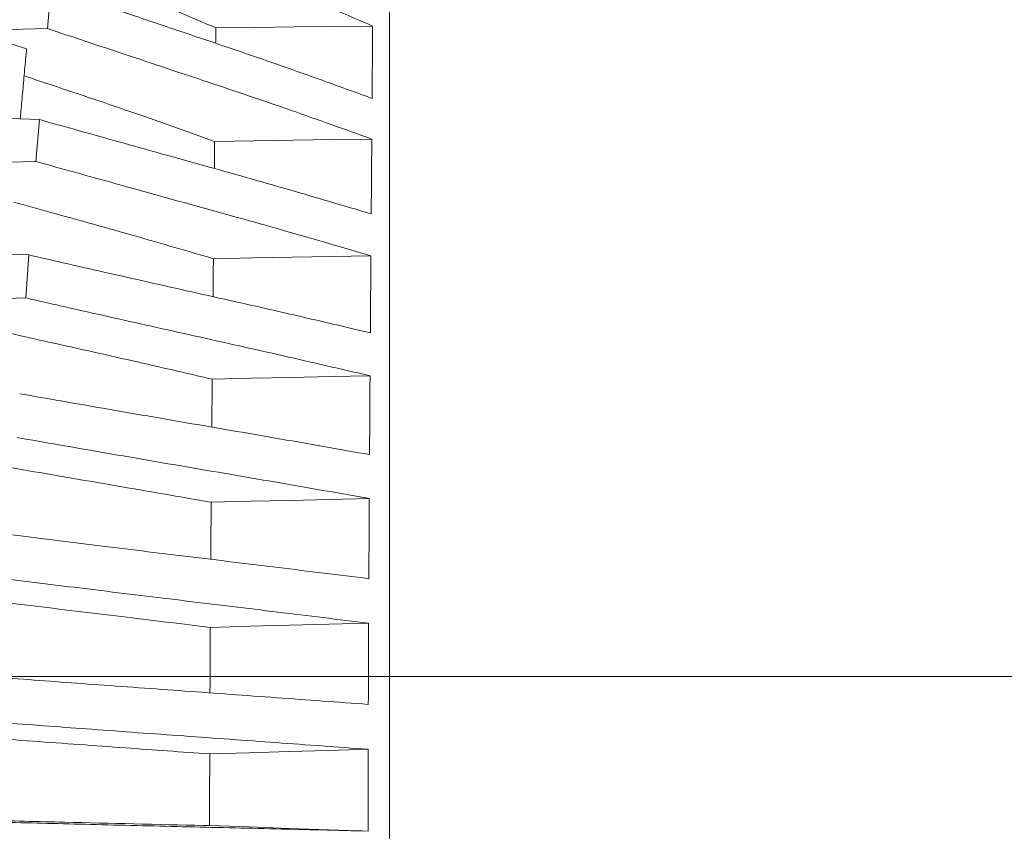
# Model space of a CAD drawing. Header units: millimetres. Extents: x 0 to 1118, y 0 to 864.
# Tile 157 of 256: x 410 to 426, y 449 to 463. Entities that reach past the tile are written whole.
import ezdxf

# ---------------------------------------------------------------- set-up
doc = ezdxf.new("R2010")
doc.units = ezdxf.units.MM
doc.styles.add('SLDTEXTSTYLE3', font='TXT', dxfattribs={"width": 0.605})
doc.dimstyles.new('SLDDIMSTYLE0', dxfattribs={"dimtxt": 3.175, "dimasz": 3.302, "dimexe": 0, "dimexo": 0.0625, "dimgap": 0.79375, "dimtad": 0, "dimtih": 1, "dimtoh": 1, "dimdec": 0, "dimlfac": 4, "dimrnd": 1e-09, "dimzin": 12, "dimdsep": 46, "dimtxsty": 'SLDTEXTSTYLE3', "dimsah": 1, "dimcen": 0.09, "dimadec": 0, "dimazin": 3, "dimtfac": 1, "dimtofl": 0, "dimtmove": 0, "dimatfit": 3, "dimfxl": 1, "dimfrac": 2, "dimtolj": 1, "dimtzin": 12, "dimarcsym": 0})
doc.dimstyles.new('SLDDIMSTYLE1', dxfattribs={"dimtxt": 3.175, "dimasz": 3.302, "dimexe": 0, "dimexo": 0.0625, "dimgap": 0.79375, "dimtad": 0, "dimtih": 1, "dimtoh": 1, "dimdec": 1, "dimlfac": 4, "dimrnd": 1e-09, "dimzin": 12, "dimdsep": 46, "dimtxsty": 'SLDTEXTSTYLE3', "dimsah": 1, "dimcen": 0.09, "dimadec": 0, "dimazin": 3, "dimtfac": 1, "dimtofl": 0, "dimtmove": 0, "dimatfit": 3, "dimfxl": 1, "dimfrac": 2, "dimtolj": 1, "dimtzin": 12, "dimarcsym": 0})

# ---------------------------------------------------------------- blocks, each defined once
blk = doc.blocks.new('_D')
at = {"color": 7, "linetype": 'Continuous', "lineweight": 0}
for p, q in [((297.585, 452.012), (447.586, 452.012)), ((445.986, 452.012), (445.986, 433.574)), ((445.986, 410.262), (445.986, 428.701)), ((390.092, 410.262), (447.586, 410.262))]:
    blk.add_line(p, q, dxfattribs=at)
for points in [[(445.986, 452.012), (445.478, 448.71), (446.494, 448.71)], [(445.986, 410.262), (446.494, 413.564), (445.478, 413.564)]]:
    blk.add_solid(points, dxfattribs=at)
at = {"color": 7, "linetype": 'Continuous', "lineweight": 0, "insert": (442.348, 432.794), "char_height": 3.175, "attachment_point": 1, "style": 'SLDTEXTSTYLE3'}
blk.add_mtext('167', dxfattribs=at)
blk = doc.blocks.new('_D_1')
at = {"color": 7, "linetype": 'Continuous', "lineweight": 0}
for p, q in [((378.572, 515.387), (455.724, 515.387)), ((454.124, 515.387), (454.124, 465.625)), ((454.124, 410.262), (454.124, 460.025)), ((390.092, 410.262), (455.724, 410.262))]:
    blk.add_line(p, q, dxfattribs=at)
for centre, start, end in [((453.54, 462.461), 153.4349, 206.5651), ((454.708, 462.461), 333.4349, 26.5651)]:
    blk.add_arc(centre, 5.448, start, end, dxfattribs=at)
for points in [[(454.124, 515.387), (453.616, 512.085), (454.632, 512.085)], [(454.124, 410.262), (454.632, 413.564), (453.616, 413.564)]]:
    blk.add_solid(points, dxfattribs=at)
at = {"color": 7, "linetype": 'Continuous', "lineweight": 0, "insert": (448.667, 464.117), "char_height": 3.175, "attachment_point": 1, "style": 'SLDTEXTSTYLE3'}
blk.add_mtext('420.5', dxfattribs=at)

msp = doc.modelspace()

# ---------------------------------------------------------------- linework, layer by layer
at = {"color": 7, "linetype": 'Continuous', "lineweight": 15}
for p, q in [((410.172, 462.769), (410.236, 463.443)), ((410.172, 462.769), (408.903, 462.739)), ((408.903, 462.739), (409.826, 462.43)), ((409.384, 461.283), (410.038, 461.258)), ((409.981, 460.563), (410.038, 461.258)), ((409.981, 460.563), (408.698, 460.53)), ((409.207, 459.033), (409.862, 459.009)), ((409.812, 458.295), (409.862, 459.009)), ((409.812, 458.295), (408.518, 458.26))]:
    msp.add_line(p, q, dxfattribs=at)
at = {"color": 7, "linetype": 'Continuous', "lineweight": 15, "flags": 128}
for points in [[(412.969, 462.781), (413.62, 462.788), (414.271, 462.796), (414.922, 462.804), (415.573, 462.811)], [(412.949, 460.896), (413.601, 460.906), (414.254, 460.915), (414.906, 460.925), (415.559, 460.935)], [(412.929, 458.948), (413.583, 458.96), (414.236, 458.972), (414.89, 458.984), (415.544, 458.996)], [(412.909, 456.947), (413.564, 456.961), (414.22, 456.975), (414.875, 456.989), (415.53, 457.003)], [(412.892, 454.903), (413.548, 454.919), (414.205, 454.935), (414.861, 454.95), (415.517, 454.966)], [(412.878, 452.825), (413.535, 452.843), (414.192, 452.86), (414.849, 452.878), (415.507, 452.895)], [(412.868, 450.724), (413.525, 450.743), (414.183, 450.762), (414.841, 450.782), (415.499, 450.801)], [(412.864, 449.533), (413.522, 449.511), (414.18, 449.488), (414.838, 449.465), (415.497, 449.443)]]:
    msp.add_lwpolyline(points, dxfattribs=at)
at = {"color": 7, "linetype": 'Continuous', "lineweight": 15}
for points, knots in [([(415.854, 434.108), (415.854, 434.909), (415.854, 436.592), (415.854, 439.291), (415.854, 442.15), (415.854, 445.067), (415.854, 448.012), (415.854, 450.958), (415.854, 453.874), (415.854, 456.735), (415.854, 459.511), (415.854, 462.177), (415.854, 464.706), (415.854, 467.075), (415.854, 469.26), (415.854, 471.24), (415.854, 472.996), (415.854, 474.513), (415.854, 475.764), (415.854, 476.747), (415.854, 477.453), (415.854, 477.907), (415.854, 477.977), (415.854, 478.011)], [0, 0, 0, 0, 0.043645, 0.091666, 0.139688, 0.187709, 0.23573, 0.283752, 0.331773, 0.379795, 0.427816, 0.475838, 0.523859, 0.57188, 0.619902, 0.667923, 0.715945, 0.763966, 0.811987, 0.858991, 0.905994, 0.952997, 1, 1, 1, 1]), ([(415.573, 462.811), (415.144, 462.996), (414.286, 463.364), (412.961, 463.894), (411.657, 464.406), (410.796, 464.741), (410.379, 464.903)], [0, 0, 0, 0, 0.254433, 0.508836, 0.762498, 1, 1, 1, 1]), ([(409.978, 464.004), (410.137, 463.941), (410.742, 463.704), (411.748, 463.301), (412.573, 462.949), (412.969, 462.781)], [0, 0, 0, 0, 0.157484, 0.596572, 1, 1, 1, 1]), ([(410.236, 463.443), (410.663, 463.3), (411.546, 463.004), (412.884, 462.554), (414.242, 462.091), (415.123, 461.77), (415.564, 461.609)], [0, 0, 0, 0, 0.2381066, 0.4923892, 0.7461411, 1, 1, 1, 1]), ([(415.559, 460.935), (415.111, 461.095), (414.216, 461.417), (412.842, 461.88), (411.492, 462.329), (410.602, 462.626), (410.172, 462.769)], [0, 0, 0, 0, 0.254323, 0.508619, 0.762375, 1, 1, 1, 1]), ([(412.969, 462.781), (412.968, 462.732), (412.967, 462.647), (412.967, 462.561), (412.966, 462.525)], [0, 0, 0, 0, 0.576563, 1, 1, 1, 1]), ([(415.564, 461.609), (415.565, 461.711), (415.566, 461.914), (415.569, 462.216), (415.571, 462.515), (415.573, 462.713), (415.573, 462.811)], [0, 0, 0, 0, 0.250935, 0.50187, 0.750919, 1, 1, 1, 1]), ([(409.826, 462.43), (409.815, 462.315), (409.794, 462.085), (409.763, 461.738), (409.739, 461.467), (409.725, 461.31), (409.722, 461.27)], [0, 0, 0, 0, 0.299635, 0.59927, 0.896889, 1, 1, 1, 1]), ([(409.785, 461.984), (409.969, 461.922), (410.614, 461.708), (411.677, 461.349), (412.537, 461.043), (412.949, 460.896)], [0, 0, 0, 0, 0.172712, 0.604032, 1, 1, 1, 1]), ([(410.038, 461.258), (410.478, 461.135), (411.388, 460.88), (412.768, 460.495), (414.174, 460.1), (415.091, 459.827), (415.549, 459.691)], [0, 0, 0, 0, 0.238144, 0.492352, 0.746142, 1, 1, 1, 1]), ([(412.949, 460.896), (412.948, 460.845), (412.947, 460.695), (412.945, 460.544), (412.944, 460.445)], [0, 0, 0, 0, 0.338805, 1, 1, 1, 1]), ([(415.549, 459.691), (415.55, 459.796), (415.552, 460.006), (415.554, 460.318), (415.557, 460.628), (415.558, 460.833), (415.559, 460.935)], [0, 0, 0, 0, 0.250935, 0.50187, 0.75092, 1, 1, 1, 1]), ([(415.544, 458.996), (415.08, 459.132), (414.15, 459.404), (412.73, 459.799), (411.338, 460.184), (410.423, 460.439), (409.981, 460.563)], [0, 0, 0, 0, 0.254208, 0.508394, 0.762212, 1, 1, 1, 1]), ([(409.607, 459.888), (409.813, 459.831), (410.494, 459.643), (411.609, 459.333), (412.502, 459.073), (412.929, 458.948)], [0, 0, 0, 0, 0.185154, 0.610157, 1, 1, 1, 1]), ([(409.862, 459.009), (410.313, 458.906), (411.244, 458.694), (412.663, 458.376), (414.111, 458.051), (415.06, 457.828), (415.535, 457.716)], [0, 0, 0, 0, 0.23813, 0.492275, 0.746119, 1, 1, 1, 1]), ([(412.929, 458.948), (412.928, 458.923), (412.927, 458.737), (412.924, 458.527), (412.923, 458.342), (412.922, 458.317)], [0, 0, 0, 0, 0.122397, 0.884399, 1, 1, 1, 1]), ([(415.535, 457.716), (415.536, 457.824), (415.537, 458.039), (415.54, 458.36), (415.542, 458.679), (415.543, 458.89), (415.544, 458.996)], [0, 0, 0, 0, 0.250935, 0.50187, 0.750919, 1, 1, 1, 1]), ([(415.53, 457.003), (415.05, 457.114), (414.09, 457.337), (412.63, 457.662), (411.202, 457.981), (410.265, 458.193), (409.812, 458.295)], [0, 0, 0, 0, 0.254126, 0.508236, 0.762108, 1, 1, 1, 1]), ([(409.449, 457.73), (409.675, 457.679), (410.388, 457.52), (411.548, 457.262), (412.469, 457.049), (412.909, 456.947)], [0, 0, 0, 0, 0.195323, 0.615256, 1, 1, 1, 1]), ([(412.909, 456.947), (412.909, 456.894), (412.907, 456.731), (412.905, 456.466), (412.903, 456.254), (412.902, 456.151)], [0, 0, 0, 0, 0.202695, 0.614687, 1, 1, 1, 1]), ([(415.522, 455.694), (415.522, 455.804), (415.524, 456.024), (415.526, 456.352), (415.528, 456.679), (415.529, 456.895), (415.53, 457.003)], [0, 0, 0, 0, 0.250934, 0.501869, 0.750919, 1, 1, 1, 1]), ([(409.712, 456.706), (410.171, 456.625), (411.122, 456.458), (412.572, 456.208), (414.056, 455.954), (415.033, 455.78), (415.522, 455.694)], [0, 0, 0, 0, 0.238128, 0.492188, 0.746086, 1, 1, 1, 1]), ([(415.517, 454.966), (415.024, 455.052), (414.039, 455.225), (412.546, 455.48), (411.088, 455.73), (410.133, 455.897), (409.671, 455.978)], [0, 0, 0, 0, 0.254058, 0.508105, 0.761997, 1, 1, 1, 1]), ([(409.318, 455.519), (409.56, 455.478), (410.298, 455.351), (411.495, 455.147), (412.44, 454.982), (412.892, 454.903)], [0, 0, 0, 0, 0.2031306, 0.6192082, 1, 1, 1, 1]), ([(415.51, 453.634), (415.511, 453.746), (415.512, 453.97), (415.514, 454.303), (415.515, 454.636), (415.517, 454.856), (415.517, 454.966)], [0, 0, 0, 0, 0.250934, 0.501868, 0.750918, 1, 1, 1, 1]), ([(412.892, 454.903), (412.891, 454.848), (412.89, 454.683), (412.888, 454.406), (412.886, 454.144), (412.885, 453.994), (412.885, 453.955)], [0, 0, 0, 0, 0.173398, 0.525862, 0.878327, 1, 1, 1, 1]), ([(409.592, 454.36), (410.059, 454.302), (411.025, 454.182), (412.5, 454.002), (414.011, 453.819), (415.011, 453.696), (415.51, 453.634)], [0, 0, 0, 0, 0.238182, 0.492215, 0.746105, 1, 1, 1, 1]), ([(415.507, 452.895), (415.004, 452.957), (413.998, 453.08), (412.48, 453.263), (410.999, 453.443), (410.03, 453.563), (409.562, 453.622)], [0, 0, 0, 0, 0.254013, 0.508019, 0.761915, 1, 1, 1, 1]), ([(409.216, 453.269), (409.471, 453.238), (410.229, 453.146), (411.454, 452.999), (412.417, 452.881), (412.878, 452.825)], [0, 0, 0, 0, 0.208712, 0.622058, 1, 1, 1, 1]), ([(412.878, 452.825), (412.877, 452.77), (412.876, 452.602), (412.875, 452.321), (412.873, 452.014), (412.872, 451.819), (412.872, 451.737)], [0, 0, 0, 0, 0.153023, 0.464089, 0.775156, 1, 1, 1, 1]), ([(415.501, 451.547), (415.502, 451.66), (415.503, 451.886), (415.504, 452.224), (415.505, 452.561), (415.506, 452.784), (415.507, 452.895)], [0, 0, 0, 0, 0.250933, 0.501866, 0.750918, 1, 1, 1, 1]), ([(409.507, 451.984), (409.98, 451.949), (410.956, 451.876), (412.45, 451.768), (413.98, 451.658), (414.994, 451.584), (415.501, 451.547)], [0, 0, 0, 0, 0.2383399, 0.4924489, 0.7462242, 1, 1, 1, 1]), ([(415.499, 450.801), (414.99, 450.838), (413.971, 450.912), (412.436, 451.022), (410.94, 451.13), (409.962, 451.203), (409.489, 451.238)], [0, 0, 0, 0, 0.253979, 0.507954, 0.761837, 1, 1, 1, 1]), ([(409.149, 450.992), (409.411, 450.973), (410.182, 450.917), (411.426, 450.828), (412.402, 450.757), (412.868, 450.724)], [0, 0, 0, 0, 0.212165, 0.623834, 1, 1, 1, 1]), ([(412.868, 450.724), (412.867, 450.696), (412.867, 450.498), (412.866, 450.186), (412.865, 449.817), (412.864, 449.618), (412.864, 449.533)], [0, 0, 0, 0, 0.069563, 0.499695, 0.786072, 1, 1, 1, 1]), ([(415.497, 449.443), (415.497, 449.556), (415.497, 449.784), (415.498, 450.124), (415.498, 450.463), (415.499, 450.688), (415.499, 450.801)], [0, 0, 0, 0, 0.250932, 0.501864, 0.750916, 1, 1, 1, 1]), ([(412.864, 449.533), (412.83, 449.534), (412.03, 449.553), (410.779, 449.583), (409.569, 449.612), (409.127, 449.623)], [0, 0, 0, 0, 0.027298, 0.644555, 1, 1, 1, 1]), ([(409.461, 449.589), (409.936, 449.577), (410.918, 449.552), (412.421, 449.516), (413.962, 449.48), (414.985, 449.455), (415.497, 449.443)], [0, 0, 0, 0, 0.23835, 0.492435, 0.746218, 1, 1, 1, 1])]:
    msp.add_open_spline(points, degree=3, knots=knots, dxfattribs=at)

# ---------------------------------------------------------------- dimensions: what is measured, and where the dimension line sits
at = {"color": 7, "linetype": 'Continuous', "lineweight": 0}
dim = msp.add_linear_dim(base=(454.124, 515.387), p1=(388.492, 410.262), p2=(376.972, 515.387), angle=90, text='(<>)', dimstyle='SLDDIMSTYLE1', dxfattribs=at)
dim.commit()
dim.dimension.update_dxf_attribs({"geometry": '_D_1', "text_midpoint": (454.124, 462.825), "dimtype": 160})
dim = msp.add_linear_dim(base=(445.986, 410.262), p1=(295.985, 452.012), p2=(388.492, 410.262), angle=90, dimstyle='SLDDIMSTYLE0', dxfattribs=at)
dim.commit()
dim.dimension.update_dxf_attribs({"geometry": '_D', "text_midpoint": (445.986, 431.137), "dimtype": 160})

doc.saveas('drawing.dxf')
